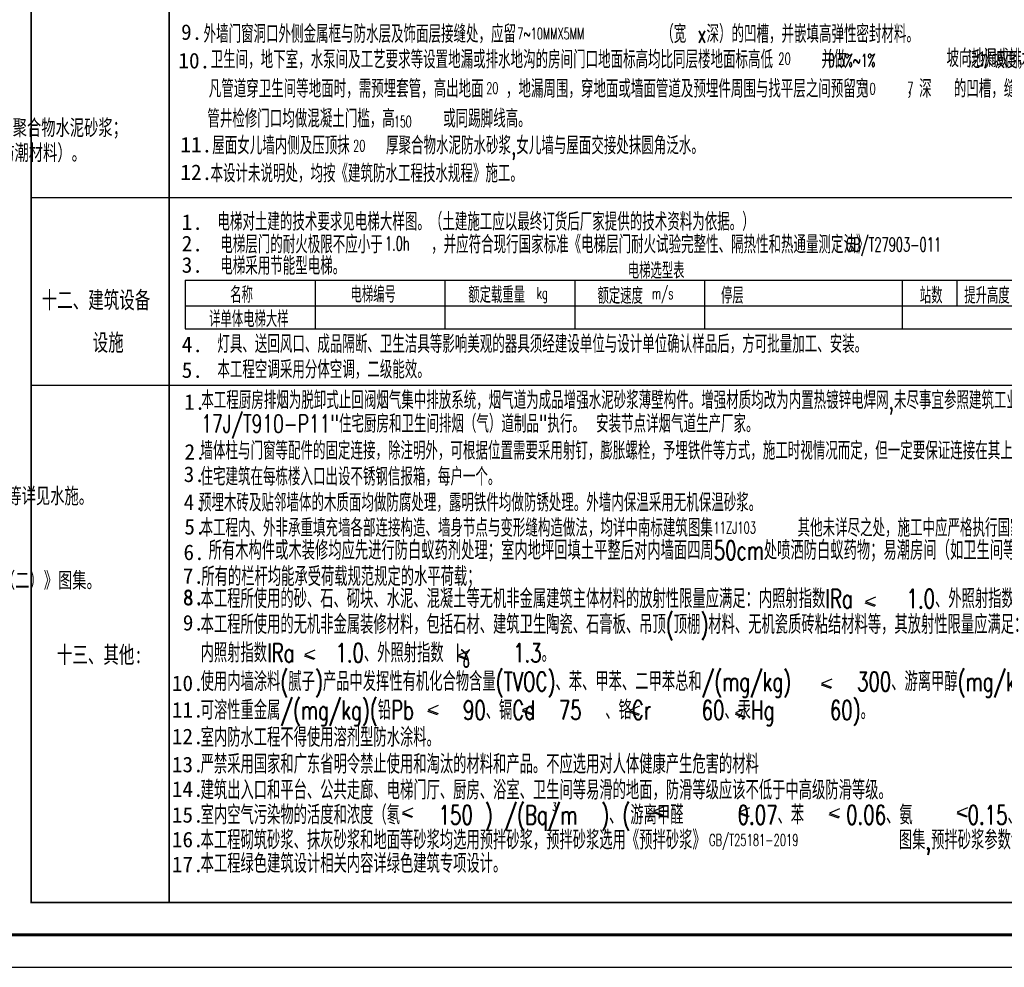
# Model space of a CAD drawing. Extents: x 1779708 to 7299578, y -1121471 to 88434.
# Tile 32 of 100: x 3932213 to 3962550, y -1025392 to -996193. Entities that reach past the tile are written whole.
import ezdxf

# ---------------------------------------------------------------- set-up
doc = ezdxf.new("R2010")
doc.units = 0
doc.header["$LTSCALE"] = 1000
doc.header["$MEASUREMENT"] = 0
doc.layers.get('0').update_dxf_attribs({"linetype": 'CONTINUOUS'})
for name, color, linetype in [('DT', 3, 'CONTINUOUS'), ('NONE', 7, 'CONTINUOUS'), ('PUB_TITLE', 4, 'CONTINUOUS'), ('T1', 7, 'CONTINUOUS'), ('内框线', 5, 'CONTINUOUS'), ('可见线', 6, 'CONTINUOUS')]:
    doc.layers.add(name, color=color, linetype=linetype)
doc.styles.add('dim_font', font='SIMPLEX.shx', dxfattribs={"width": 0.8})
doc.styles.add('H1', font='txt')
doc.styles.add('HZ', font='txt', dxfattribs={"bigfont": 'hztxt'})

# ---------------------------------------------------------------- blocks, each defined once
blk = doc.blocks.new('A$C3D8761CE')
at = {"layer": 'PUB_TITLE'}
blk.add_lwpolyline([(0, 0), (84100, 0), (84100, 59400), (0, 59400)], close=True, dxfattribs=at)
at = {"layer": 'PUB_TITLE', "const_width": 100}
blk.add_lwpolyline([(2500, 1000), (83100, 1000), (83100, 58400), (2500, 58400)], close=True, dxfattribs=at)

msp = doc.modelspace()

# ---------------------------------------------------------------- linework, layer by layer
at = {"layer": 'DT', "color": 3}
for p, q in [((3932564.3, -1001669.1), (3967807.2, -1001669.1)), ((3932564.3, -1007456.9), (3967803.1, -1007456.9)), ((3932564.3, -1023392.1), (3967803.1, -1023392.1)), ((3932564.3, -1023392.1), (3967803.1, -1023392.1))]:
    msp.add_line(p, q, dxfattribs=at)
at = {"layer": 'DT', "color": 3, "const_width": 50}
for points in [[(3932564.3, -970682), (3932564.3, -1023392.1), (3967803.1, -1023392.1), (3967803.1, -970682), (3932564.3, -970682)], [(3936816.9, -970679.7), (3936816.9, -1023412.9)]]:
    msp.add_lwpolyline(points, dxfattribs=at)
at = {"layer": 'NONE'}
for p, q in [((3958560, -1014271.1), (3958263, -1014168.3)), ((3941285.9, -1015910.7), (3940989, -1015808)), ((3946027.1, -1015929.8), (3945730.1, -1015827.1)), ((3957210.8, -1016797), (3956913.8, -1016694.3)), ((3945085, -1017610.2), (3944788.1, -1017507.4)), ((3948000.6, -1017610.2), (3947703.7, -1017507.4)), ((3951290.6, -1017631.2), (3950993.7, -1017528.5)), ((3954559.6, -1017705.2), (3954262.7, -1017602.5)), ((3944302.3, -1020779.1), (3944005.4, -1020676.4)), ((3952034, -1020738.7), (3951737.1, -1020636)), ((3954672.9, -1020765.7), (3954375.9, -1020662.9)), ((3957451.2, -1020792.4), (3957154.3, -1020689.7)), ((3961391.1, -1020765.5), (3961094.2, -1020662.7))]:
    msp.add_line(p, q, dxfattribs=at)
at = {"layer": 'NONE', "elevation": 0}
for points in [[(3958583.5, -1013983.2), (3958268.4, -1014116.9), (3958577.4, -1014236.6)], [(3941309.5, -1015622.9), (3940994.4, -1015756.6), (3941303.4, -1015876.2)], [(3946050.6, -1015642), (3945735.5, -1015775.7), (3946044.5, -1015895.4)], [(3957234.3, -1016509.2), (3956919.2, -1016642.9), (3957228.2, -1016762.5)], [(3945108.6, -1017322.3), (3944793.5, -1017456), (3945102.5, -1017575.7)], [(3948024.2, -1017322.3), (3947709.1, -1017456), (3948018.1, -1017575.7)], [(3951314.2, -1017343.4), (3950999.1, -1017477.1), (3951308.1, -1017596.7)], [(3954583.2, -1017417.4), (3954268.1, -1017551.1), (3954577.1, -1017670.7)], [(3944325.9, -1020491.3), (3944010.8, -1020625), (3944319.8, -1020744.6)], [(3952057.6, -1020450.9), (3951742.5, -1020584.6), (3952051.5, -1020704.2)], [(3954696.4, -1020477.8), (3954381.3, -1020611.5), (3954690.3, -1020731.2)], [(3957474.8, -1020504.5), (3957159.7, -1020638.2), (3957468.7, -1020757.9)], [(3961414.7, -1020477.6), (3961099.6, -1020611.3), (3961408.6, -1020731)]]:
    msp.add_lwpolyline(points, dxfattribs=at)
at = {"layer": '内框线', "linetype": 'Continuous'}
for p, q in [((3937316.4, -1004214.4), (3937316.4, -1005714.4)), ((3937316.4, -1004214.4), (3967560.6, -1004214.4)), ((3941316.4, -1004214.4), (3941316.4, -1005714.4)), ((3945316.4, -1004214.4), (3945316.4, -1005714.4)), ((3949316.4, -1004214.4), (3949316.4, -1005714.4)), ((3953316.4, -1004214.4), (3953316.4, -1005714.4)), ((3959407.5, -1004214.4), (3959407.5, -1005714.4)), ((3961086.9, -1004214.4), (3961086.9, -1005014.4)), ((3937316.4, -1005014.4), (3967560.6, -1005014.4)), ((3937316.4, -1005714.4), (3967560.6, -1005714.4))]:
    msp.add_line(p, q, dxfattribs=at)

# ---------------------------------------------------------------- block references
at = {"layer": '可见线'}
msp.add_blockref('A$C3D8761CE', (3892723.3, -1025392.1), dxfattribs=at)

# ---------------------------------------------------------------- texts
at = {"color": 2, "style": 'H1', "width": 0.7}
for s, p in [('十二、建筑设备', (3932892.2, -1005088.6)), ('设施', (3934462.5, -1006398.6)), ('十三、其他:', (3933358.9, -1016019.5))]:
    msp.add_text(s, height=525, dxfattribs=at).set_placement(p)
at = {"layer": 'NONE', "color": 7, "style": 'dim_font', "width": 0.625}
for s, height, p in [('7~10MMX5MM', 350, (3947546.3, -996797.3)), ('20', 360, (3955586.3, -997576.3)), ('20', 350, (3946588.5, -998476.3)), ('10', 350, (3958208.5, -998496.3)), ('7', 350, (3959558.5, -998466.3)), ('20', 350, (3942486.3, -1000252.7)), ('kg', 360, (3948140.6, -1004795.7)), ('m/s', 360, (3951690.6, -1004805.7)), ('11ZJ103', 360, (3953590.3, -1012024.7))]:
    msp.add_text(s, height=height, dxfattribs=at).set_placement(p)
at = {"layer": 'NONE', "style": 'dim_font', "width": 0.625}
for s, height, p in [('3', 250, (3948622.3, -1020574.5)), ('GB/T25181-2019', 360, (3953451.9, -1021653.1))]:
    msp.add_text(s, height=height, dxfattribs=at).set_placement(p)
at = {"layer": 'T1', "color": 7, "style": 'H1'}
for s, p in [('9.', (3937185.5, -996814.1)), ('10.', (3937103.1, -997694.1)), ('11.', (3937164.6, -1000283.4)), ('12.', (3937165.5, -1001133.4)), ('1.', (3937205.5, -1002670.8)), ('2.', (3937205.5, -1003330.8)), ('3.', (3937205.5, -1003990.8)), ('4.', (3937205.5, -1006438.6)), ('5.', (3937205.5, -1007229.6)), ('1.', (3937280, -1008213.7)), ('2.', (3937290.9, -1009749.3)), ('3.', (3937265.5, -1010439.3)), ('4.', (3937265.5, -1011299.3)), ('5.', (3937285.5, -1012057.1)), ('6.', (3937259.2, -1012843.9)), ('7.', (3937239.2, -1013574.8))]:
    msp.add_text(s, height=480, dxfattribs=at).set_placement(p)
at = {"layer": 'T1', "color": 7}
for s, height, style, width, p in [('外墙门窗洞口外侧金属框与防水层及饰面层接缝处，应留            （宽 x深）的凹槽，并嵌填高弹性密封材料。', 550, 'HZ', 0.7, (3937879.5, -996907.7)), ('卫生间，地下室，水泵间及工艺要求等设置地漏或排水地沟的房间门口地面标高均比同层楼地面标高低    并做          泛水坡度，', 550, 'HZ', 0.7, (3938098.2, -997695.1)), ('坡向地漏或排水沟。', 550, 'HZ', 0.7, (3960768.2, -997656.1)), ('0.5%~1%', 400, 'dim_font', 0.6, (3957118.5, -997646.3)), ('凡管道穿卫生间等地面时，需预埋套管，高出地面  ，地漏周围，穿地面或墙面管道及预埋件周围与找平层之间预留宽   ，深  的凹槽，缝内填密封材料。  ', 550, 'HZ', 0.7, (3938038.2, -998596.1)), ('管井检修门口均做混凝土门槛，高    或同踢脚线高。', 550, 'HZ', 0.7, (3937994.7, -999516.1)), ('除砌筑在钢筋混凝土地梁上之砌体外，墙体均应在室内地坪标高       以下      处做防潮层，防潮层做法为  厚      聚合物水泥砂浆；', 550, 'HZ', 0.8, (3904124.3, -999810.8)), ('150', 350, 'dim_font', 0.6, (3943748.5, -999506.3)), ('屋面女儿墙内侧及压顶抹   厚聚合物水泥防水砂浆,女儿墙与屋面交接处抹圆角泛水。', 550, 'HZ', 0.7, (3938146.9, -1000344.4)), ('室内地坪有高差时，应在高低差埋土一侧墙身做   厚     水泥砂浆防潮层，如埋土侧为室外，还应刷   聚氨脂防水涂料（或其他防潮材料）。', 550, 'HZ', 0.8, (3904044.3, -1000580.3)), ('本设计未说明处，均按《建筑防水工程技水规程》施工。', 550, 'HZ', 0.7, (3938092.3, -1001204.4)), ('外墙找平层抹灰应按             《建筑防水工程技术规程》要求全面挂金属网。外墙面防渗漏及防裂缝的技术措施', 550, 'HZ', 0.8, (3904767.4, -1002082.6)), ('电梯对土建的技术要求见电梯大样图。（土建施工应以最终订货后厂家提供的技术资料为依据。）', 550, 'HZ', 0.7, (3938304.5, -1002694.6)), ('电梯层门的耐火极限不应小于    ，并应符合现行国家标准《电梯层门耐火试验完整性、隔热性和热通量测定法》                 规定的完整性和隔热性要求。', 550, 'HZ', 0.7, (3938393.4, -1003394.3)), ('地面回填土前必须清除积水，淤泥，松土，杂物。回填土必须分层夯实，土料，含水量应符合规定，严禁用水浸法回填夯实，当有地下', 550, 'HZ', 0.8, (3901109, -1003798.5)), ('电梯采用节能型电梯。', 550, 'HZ', 0.7, (3938393.4, -1004054.3)), ('室时，在其外墙面防水层施工完成后，应尽快回填，沿地下室四周离外墙面     宽范围内回填宜选用粘土或    灰土分层夯实，回填', 550, 'HZ', 0.8, (3901109, -1004408.9)), ('电梯选型表', 500, 'HZ', 0.7, (3950947.9, -1004173.9)), ('名称', 500, 'HZ', 0.7, (3938699.1, -1004920.3)), ('电梯编号', 500, 'HZ', 0.7, (3942404.5, -1004910.3)), ('额定载重量', 500, 'HZ', 0.7, (3946033.4, -1004920.3)), ('额定速度', 500, 'HZ', 0.7, (3950015.5, -1004950.3)), ('停层', 500, 'HZ', 0.7, (3953821.4, -1004940.3)), ('站数', 500, 'HZ', 0.7, (3959946, -1004940.3)), ('提升高度', 500, 'HZ', 0.7, (3961317.2, -1004940.3)), ('详单体电梯大样', 500, 'HZ', 0.7, (3938047.9, -1005667.9)), ('灯具、送回风口、成品隔断、卫生洁具等影响美观的器具须经建设单位与设计单位确认样品后，方可批量加工、安装。', 550, 'HZ', 0.7, (3938304.5, -1006462.5)), ('本工程空调采用分体空调，二级能效。', 550, 'HZ', 0.7, (3938304.5, -1007248.1)), ('本工程厨房排烟为脱卸式止回阀烟气集中排放系统，烟气道为成品增强水泥砂浆薄壁构件。增强材质均改为内置热镀锌电焊网,未尽事宜参照建筑工业行业标准', 550, 'HZ', 0.7, (3937809.9, -1008193.3)), ('17J/T910-P11"住宅厨房和卫生间排烟（气）道制品"执行。 安装节点详烟气道生产厂家。', 550, 'HZ', 0.7, (3937809.9, -1008917.9)), ('墙体柱与门窗等配件的固定连接，除注明外，可根据位置需要采用射钉，膨胀螺栓，予埋铁件等方式，施工时视情况而定，但一定要保证连接在其上的物体的牢固性和安全性。', 550, 'HZ', 0.7, (3937784.5, -1009747.9)), ('住宅建筑在每栋楼入口出设不锈钢信报箱，每户一个。', 550, 'HZ', 0.7, (3937784.5, -1010547.9)), (' 屋面找坡坡向雨水口，在雨水口周围       直径范围内坡度不应小于   ，并用防水涂料涂封，厚度不小于     。雨水口位置、坡向及雨水斗等详见水施。', 550, 'HZ', 0.8, (3900812.7, -1011156.6)), ('预埋木砖及贴邻墙体的木质面均做防腐处理，露明铁件均做防锈处理。外墙内保温采用无机保温砂浆。', 550, 'HZ', 0.7, (3937736.7, -1011347.9)), ('屋面柔性防水层在女儿墙和突出屋面结构的交接处均做泛水，高度大于等于    。在屋面的转角处、檐沟、天沟、雨水口周围及屋面设施下部等处应设一道', 550, 'HZ', 0.8, (3901042.7, -1011995.4)), ('本工程内、外非承重填充墙各部连接构造、墙身节点与变形缝构造做法，均详中南标建筑图集       其他未详尽之处，施工中应严格执行国家各项施工质量验收规范。', 550, 'HZ', 0.7, (3937784.5, -1012125.7)), ('附加增强层。合成高分子涂料、高聚物改性沥青涂料增强层采用涂膜加聚脂无纺布或化纤无纺布，沥青基涂料采用玻璃丝布。', 550, 'HZ', 0.8, (3900972.7, -1012895.4)), (' 所有木构件或木装修均应先进行防白蚁药剂处理；室内地坪回填土平整后对内墙面四周50cm处喷洒防白蚁药物；易潮房间（如卫生间等）也应喷防白蚁药物。', 585, 'HZ', 0.7, (3937670.6, -1012835.9)), ('屋面找平层及刚性保护层应留设分格缝，其缝纵横间距小于等于  米，缝宽     ，并嵌填密封材料。做法详国标         《平屋面建筑构造（二）》图集。', 550, 'HZ', 0.8, (3901052.7, -1013755.4)), ('所有的栏杆均能承受荷载规范规定的水平荷载；', 585, 'HZ', 0.7, (3937810.8, -1013644.9)), (' 高屋面雨水排至低屋面时，高跨屋面为有组织排水时，水落管下应加设水簸箕，做法详中南标          ，高跨屋面为无组织排水时，低跨屋面', 550, 'HZ', 0.8, (3900857.7, -1014586.2)), (' 防火门、防盗门等特殊加工门窗埋件由制作厂家提供,按要求予埋。防火门窗,防火卷帘，必须选择有相应资质的专业厂家产品。防火墙和公共走廊上疏散用', 550, 'HZ', 0.7, (3900823.9, -1016368.1)), ('的平开防火门应设闭门器，双扇平开防火门安装闭门器和顺序器，常开防火门须安装信号控制关闭和反馈装置。防火卷帘应安装在建筑的承重构件上，卷帘', 550, 'HZ', 0.7, (3901003.9, -1017188.1)), ('位于每层楼板处管道竖井（送、排风、排烟井除外）在管线安装完毕后，在每层楼板处必须后浇     细石混凝土做上下层防火分隔，该处楼板应', 550, 'HZ', 0.8, (3901113.9, -1018844.4)), ('预留联结钢筋，其厚度及配筋与相邻楼板相同。电缆井、管道井与房间、走道及层间吊顶相连通的孔洞空隙，应用硅酸铝纤维等不燃材料填实。 ', 550, 'HZ', 0.8, (3901079.2, -1019577.7)), ('玻璃幕墙在层间 楼板处采用的防火材料及防烟、防火节点做法，由幕墙厂家在幕墙 设计时一并处理，其耐火极限大于一小时。', 550, 'HZ', 0.8, (3901113.9, -1021023.4))]:
    msp.add_text(s, height=height, dxfattribs=dict(at, style=style, width=width)).set_placement(p)
at = {"layer": 'T1'}
for s, height, style, width, p in [('1.0h', 430, 'dim_font', 0.6, (3943466.6, -1003308.5)), ('GB/T27903-011', 430, 'dim_font', 0.6, (3957660.3, -1003332.8)), ('本工程所使用的砂、石、砌块、水泥、混凝土等无机非金属建筑主体材料的放射性限量应满足：内照射指数IRa    1.0、外照射指数 Iγ   1.0。', 585, 'HZ', 0.7, (3937787.7, -1014325.9)), ('本工程所使用的无机非金属装修材料，包括石材、建筑卫生陶瓷、石膏板、吊顶(顶棚)材料、无机瓷质砖粘结材料等，其放射性限量应满足：', 585, 'HZ', 0.7, (3937787.7, -1015119)), ('内照射指数IRa   1.0、外照射指数 Iγ   1.3。', 585, 'HZ', 0.7, (3937787.7, -1015994.8)), ('使用内墙涂料(腻子)产品中发挥性有机化合物含量(TVOC)、苯、甲苯、二甲苯总和/(mg/kg)    300、游离甲醇(mg/kg)   100  、', 585, 'HZ', 0.7, (3937787.7, -1016878.5)), ('可溶性重金属/(mg/kg)(铅Pb   90、镉Cd  75  、铬Cr   60、汞Hg    60)。', 585, 'HZ', 0.7, (3937787.7, -1017760.6)), ('室内防水工程不得使用溶剂型防水涂料。', 585, 'HZ', 0.7, (3937787.7, -1018598.8)), ('严禁采用国家和广东省明令禁止使用和淘汰的材料和产品。不应选用对人体健康产生危害的材料', 585, 'HZ', 0.7, (3937787.7, -1019423.8)), ('建筑出入口和平台、公共走廊、电梯门厅、厨房、浴室、卫生间等易滑的地面，防滑等级应该不低于中高级防滑等级。', 585, 'HZ', 0.7, (3937787.7, -1020222.1)), ('室内空气污染物的活度和浓度（氡   150 ) /(Bq/m  )、(游离甲醛   0.07、苯   0.06、氨    0.15、TVOC   0.45） /(mg/m  ) ', 585, 'HZ', 0.7, (3937787.7, -1020988.6)), ('本工程砌筑砂浆、抹灰砂浆和地面等砂浆均选用预拌砂浆，预拌砂浆选用《预拌砂浆》               图集,预拌砂浆参数详建筑构造用料做法表内的预拌砂浆对照表。', 585, 'HZ', 0.7, (3937787.7, -1021761.5)), ('本工程绿色建筑设计相关内容详绿色建筑专项设计。', 585, 'HZ', 0.7, (3937787.7, -1022485.6))]:
    msp.add_text(s, height=height, dxfattribs=dict(at, style=style, width=width)).set_placement(p)
at = {"layer": 'T1', "style": 'H1'}
for s, p in [('8.', (3937239.2, -1014221.7)), ('8.', (3937246, -1014241.2)), ('9.', (3937239.2, -1015014.9)), ('10.', (3936902, -1016879.2)), ('11.', (3936902, -1017698.3)), ('12.', (3936902, -1018517.8)), ('13.', (3936902, -1019383.1)), ('14.', (3936902, -1020140.2)), ('15.', (3936902, -1020934.5)), ('16.', (3936902, -1021694)), ('17.', (3936902, -1022460.5))]:
    msp.add_text(s, height=480, dxfattribs=at).set_placement(p)

doc.saveas('drawing.dxf')
